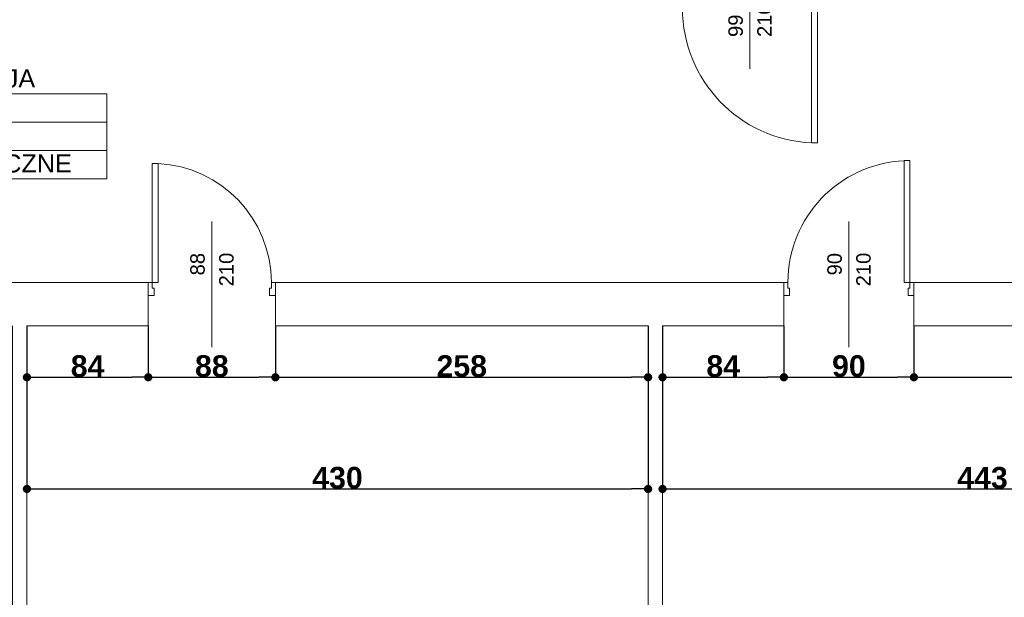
# Model space of a CAD drawing. Header units: millimetres. Extents: x 183299 to 1018155, y -286688 to 171278.
# Tile 72 of 100: x 415128 to 421944, y -89758 to -85757. Entities that reach past the tile are written whole.
import ezdxf
from ezdxf.enums import TextEntityAlignment as Align

# ---------------------------------------------------------------- set-up
doc = ezdxf.new("R2010")
doc.units = ezdxf.units.MM
doc.header["$MEASUREMENT"] = 0
for name, color, linetype in [('Drzwi ArchiCAD', 7, 'Continuous'), ('Elementy Modelu - Strefy', 7, 'Continuous'), ('inwentaryzacja_sciany', 7, 'Continuous'), ('Wymiarowanie - Ogólne', 7, 'Continuous'), ('Znaczniki Drzwi', 7, 'Continuous')]:
    doc.layers.add(name, color=color, linetype=linetype)
for name, color, linetype, lineweight in [('Drzwi ArchiCAD_Nr_Pióra__1', 7, 'Continuous', 13), ('Elementy Modelu - Strefy_Nr_Pióra__6', 250, 'Continuous', 18), ('inwentaryzacja_sciany_Nr_Pióra__1', 7, 'Continuous', 13), ('Znaczniki Drzwi_Nr_Pióra__1', 7, 'Continuous', 13), ('Znaczniki Drzwi_Nr_Pióra__7', 7, 'Continuous', 35)]:
    doc.layers.add(name, color=color, linetype=linetype, lineweight=lineweight)
doc.layers.add('Drzwi ArchiCAD_Nr_Pióra__23', color=7, linetype='Continuous', lineweight=20, true_color=0xff6600)
doc.layers.add('Drzwi ArchiCAD_Nr_Pióra__3', color=7, linetype='Continuous', lineweight=18, true_color=0xff6600)
doc.styles.add('GENERATED_STYLE_1', font='arial.ttf')
doc.styles.add('GENERATED_STYLE_2', font='arialbd.ttf')
doc.styles.get("Standard").update_dxf_attribs({"font": 'txt', "bigfont": 'BIGFONT.SHX'})
doc.dimstyles.new('GENERATED_STYLE__1', dxfattribs={"dimtxt": 150, "dimasz": 114, "dimexe": 0.18, "dimexo": 0, "dimgap": 0.09, "dimtad": 1, "dimtih": 1, "dimtoh": 1, "dimdec": 0, "dimlfac": 0.1, "dimzin": 0, "dimdsep": 46, "dimtxsty": 'GENERATED_STYLE_2', "dimblk": 'ARROWHEAD_11', "dimblk1": 'ARROWHEAD_11', "dimblk2": 'ARROWHEAD_11', "dimcen": 0.09, "dimclrd": 256, "dimclre": 256, "dimclrt": 256, "dimazin": 0, "dimtfac": 1, "dimtdec": 4, "dimtmove": 0, "dimatfit": 3, "dimfxl": 1, "dimtolj": 1, "dimtzin": 0, "dimarcsym": 0})

# ---------------------------------------------------------------- blocks, each defined once
blk = doc.blocks.new('KOMUNIKACJA           _G.1_148_2', base_point=(239509.5, -86565.1))
at = {"layer": 'Elementy Modelu - Strefy_Nr_Pióra__6', "linetype": 'Continuous'}
for p, q in [((238631.2, -86368.6), (240387.8, -86368.6)), ((238631.2, -86565.1), (238631.2, -86368.6)), ((240387.8, -86368.6), (240387.8, -86565.1)), ((240387.8, -86565.1), (238631.2, -86565.1)), ((238631.2, -86565.1), (240387.8, -86565.1)), ((238631.2, -86761.5), (238631.2, -86565.1)), ((240387.8, -86565.1), (240387.8, -86761.5)), ((240387.8, -86761.5), (238631.2, -86761.5)), ((238631.2, -86761.5), (240387.8, -86761.5)), ((238631.2, -86957.9), (238631.2, -86761.5)), ((240387.8, -86761.5), (240387.8, -86957.9)), ((240387.8, -86957.9), (238631.2, -86957.9))]:
    blk.add_line(p, q, dxfattribs=at)
at = {"linetype": 'Continuous', "flags": 1}
for tag in ['ROOM_AREA', 'ROOM_PERIM', 'ROOM_WALLS_SURF', 'ROOM_DOORS_SURF', 'ROOM_WINDS_SURF', 'ROOM_BASELEV', 'ROOM_HEIGHT', 'ROOM_NET_AREA', 'ROOM_REDUCED_AREA', 'ROOM_CALC_AREA', 'ROOM_VOLUME']:
    blk.add_attdef(tag, text='', height=2000, dxfattribs=at).set_placement((239509.5, -87598.2), align=Align.BOTTOM_LEFT)
at = {"layer": 'Elementy Modelu - Strefy_Nr_Pióra__6', "linetype": 'Continuous', "insert": (238681.2, -86593.6), "char_height": 125, "attachment_point": 1, "style": 'GENERATED_STYLE_1'}
blk.add_mtext('{A: 69,13 m2}', dxfattribs=at)
at = {"layer": 'Elementy Modelu - Strefy_Nr_Pióra__6', "style": 'GENERATED_STYLE_1'}
for tag, p in [('ROOM_NAME', (238631.2, -86362.7)), ('ROOM_NUMBER', (238681.2, -86559.2)), ('basec', (238681.2, -86952))]:
    blk.add_attdef(tag, text='', height=125, dxfattribs=at).set_placement(p, align=Align.BOTTOM_LEFT)
blk = doc.blocks.new('D1 Drzwi proste 12_72')
at = {"layer": 'Drzwi ArchiCAD_Nr_Pióra__1', "linetype": 'Continuous'}
for p, q in [((-450, 0), (-450, -90)), ((450, 0), (450, -90))]:
    blk.add_line(p, q, dxfattribs=at)
at = {"layer": 'Drzwi ArchiCAD_Nr_Pióra__23', "linetype": 'Continuous'}
for p, q in [((-422, 0), (-450, 0)), ((-450, 0), (-450, -90)), ((-422, -40), (-422, 0)), ((450, 0), (422, 0)), ((422, 0), (422, -40)), ((450, -90), (450, 0)), ((-410, -40), (-422, -40)), ((-410, -90), (-410, -40)), ((422, -40), (410, -40)), ((410, -40), (410, -90)), ((-450, -90), (-410, -90)), ((410, -90), (450, -90))]:
    blk.add_line(p, q, dxfattribs=at)
at = {"layer": 'Drzwi ArchiCAD_Nr_Pióra__3', "linetype": 'Continuous'}
for p, q in [((422, 844), (382, 844)), ((382, 844), (382, 0)), ((422, 0), (422, 844)), ((382, 0), (422, 0))]:
    blk.add_line(p, q, dxfattribs=at)
blk.add_arc((422, 0), 844, 92.71646, 180, dxfattribs=at)
blk = doc.blocks.new('Znacznik O 12_268')
at = {"layer": 'Znaczniki Drzwi_Nr_Pióra__1', "linetype": 'Continuous'}
blk.add_line((0, -721.4), (0, 150), dxfattribs=at)
at = {"layer": 'Znaczniki Drzwi_Nr_Pióra__7', "linetype": 'Continuous', "char_height": 100, "attachment_point": 7, "rotation": 270, "style": 'GENERATED_STYLE_1'}
for s, insert in [('{210}', (-152.1, -272.3)), ('{90}', (47.9, -348.2))]:
    blk.add_mtext(s, dxfattribs=dict(at, insert=insert))
blk = doc.blocks.new('D1 Drzwi proste 12_73')
at = {"layer": 'Drzwi ArchiCAD_Nr_Pióra__1', "linetype": 'Continuous'}
for p, q in [((-440, 0), (-440, -90)), ((440, 0), (440, -90))]:
    blk.add_line(p, q, dxfattribs=at)
at = {"layer": 'Drzwi ArchiCAD_Nr_Pióra__23', "linetype": 'Continuous'}
for p, q in [((-412, 0), (-440, 0)), ((-440, 0), (-440, -90)), ((-412, -40), (-412, 0)), ((440, 0), (412, 0)), ((412, 0), (412, -40)), ((440, -90), (440, 0)), ((-400, -40), (-412, -40)), ((-400, -90), (-400, -40)), ((412, -40), (400, -40)), ((400, -40), (400, -90)), ((-440, -90), (-400, -90)), ((400, -90), (440, -90))]:
    blk.add_line(p, q, dxfattribs=at)
at = {"layer": 'Drzwi ArchiCAD_Nr_Pióra__3', "linetype": 'Continuous'}
for p, q in [((412, 824), (372, 824)), ((372, 824), (372, 0)), ((412, 0), (412, 824)), ((372, 0), (412, 0))]:
    blk.add_line(p, q, dxfattribs=at)
blk.add_arc((412, 0), 824, 92.78244, 180, dxfattribs=at)
blk = doc.blocks.new('Znacznik O 12_269')
at = {"layer": 'Znaczniki Drzwi_Nr_Pióra__1', "linetype": 'Continuous'}
blk.add_line((0, -721.4), (0, 150), dxfattribs=at)
at = {"layer": 'Znaczniki Drzwi_Nr_Pióra__7', "linetype": 'Continuous', "char_height": 100, "attachment_point": 7, "rotation": 270, "style": 'GENERATED_STYLE_1'}
for s, insert in [('{210}', (-152.1, -272.3)), ('{88}', (47.9, -348.2))]:
    blk.add_mtext(s, dxfattribs=dict(at, insert=insert))
blk = doc.blocks.new('Ściana_735_2', base_point=(248915.1, -87975.8))
at = {"layer": 'inwentaryzacja_sciany_Nr_Pióra__1', "linetype": 'Continuous'}
for p, q in [((240675.1, -87675.8), (237105.1, -87675.8)), ((240675.1, -87675.8), (240675.1, -87765.8)), ((241555.1, -87675.8), (241555.1, -87765.8)), ((245075.1, -87675.8), (241555.1, -87675.8)), ((245075.1, -87675.8), (245075.1, -87765.8)), ((245975.1, -87675.8), (245975.1, -87765.8)), ((248665.1, -87675.8), (245975.1, -87675.8)), ((240675.1, -87765.8), (240675.1, -87975.8)), ((241555.1, -87765.8), (241555.1, -87975.8)), ((245075.1, -87765.8), (245075.1, -87975.8)), ((245975.1, -87765.8), (245975.1, -87975.8)), ((239835.1, -87975.8), (240675.1, -87975.8)), ((241555.1, -87975.8), (244135.1, -87975.8)), ((244235.1, -87975.8), (245075.1, -87975.8)), ((245975.1, -87975.8), (248665.1, -87975.8))]:
    blk.add_line(p, q, dxfattribs=at)
at = {"layer": 'Drzwi ArchiCAD', "linetype": 'Continuous'}
blk.add_blockref('D1 Drzwi proste 12_72', (245525.1, -87675.8), dxfattribs=at)
at = {"layer": 'Drzwi ArchiCAD', "linetype": 'Continuous', "xscale": -1}
blk.add_blockref('D1 Drzwi proste 12_73', (241115.1, -87675.8), dxfattribs=at)
at = {"layer": 'Znaczniki Drzwi', "rotation": 180}
for name, p in [('Znacznik O 12_269', (241115.1, -87975.8)), ('Znacznik O 12_268', (245525.1, -87975.8))]:
    blk.add_blockref(name, p, dxfattribs=at)
blk = doc.blocks.new('D1 Drzwi proste 12_80')
at = {"layer": 'Drzwi ArchiCAD_Nr_Pióra__1', "linetype": 'Continuous'}
for p, q in [((-495, 0), (-495, -90)), ((495, 0), (495, -90))]:
    blk.add_line(p, q, dxfattribs=at)
at = {"layer": 'Drzwi ArchiCAD_Nr_Pióra__23', "linetype": 'Continuous'}
for p, q in [((-467, 0), (-495, 0)), ((-495, 0), (-495, -90)), ((-467, -40), (-467, 0)), ((495, 0), (467, 0)), ((467, 0), (467, -40)), ((495, -90), (495, 0)), ((-455, -40), (-467, -40)), ((-455, -90), (-455, -40)), ((467, -40), (455, -40)), ((455, -40), (455, -90)), ((-495, -90), (-455, -90)), ((455, -90), (495, -90))]:
    blk.add_line(p, q, dxfattribs=at)
at = {"layer": 'Drzwi ArchiCAD_Nr_Pióra__3', "linetype": 'Continuous'}
for p, q in [((467, 934), (427, 934)), ((427, 934), (427, 0)), ((467, 0), (467, 934)), ((427, 0), (467, 0))]:
    blk.add_line(p, q, dxfattribs=at)
blk.add_arc((467, 0), 934, 92.45453, 180, dxfattribs=at)
blk = doc.blocks.new('Znacznik O 12_276')
at = {"layer": 'Znaczniki Drzwi_Nr_Pióra__1', "linetype": 'Continuous'}
blk.add_line((0, 421.4), (0, -250), dxfattribs=at)
at = {"layer": 'Znaczniki Drzwi_Nr_Pióra__7', "linetype": 'Continuous', "char_height": 100, "attachment_point": 7, "rotation": 270, "style": 'GENERATED_STYLE_1'}
for s, insert in [('{210}', (-152.1, 200)), ('{99}', (47.9, 200))]:
    blk.add_mtext(s, dxfattribs=dict(at, insert=insert))
blk = doc.blocks.new('Ściana_739_2', base_point=(247215.1, -85775.8))
at = {"layer": 'inwentaryzacja_sciany_Nr_Pióra__1', "linetype": 'Continuous'}
for p, q in [((243895.1, -85675.8), (241335.1, -85675.8)), ((244345.1, -85675.8), (244045.1, -85675.8)), ((244345.1, -85685.8), (244345.1, -85675.8)), ((245335.1, -85685.8), (245335.1, -85675.8)), ((247065.1, -85675.8), (245335.1, -85675.8)), ((244345.1, -85775.8), (244345.1, -85685.8)), ((245335.1, -85775.8), (245335.1, -85685.8)), ((241185.1, -85775.8), (244345.1, -85775.8)), ((245335.1, -85775.8), (247215.1, -85775.8))]:
    blk.add_line(p, q, dxfattribs=at)
at = {"layer": 'Drzwi ArchiCAD', "linetype": 'Continuous', "xscale": -1, "rotation": 180}
blk.add_blockref('D1 Drzwi proste 12_80', (244840.1, -85775.8), dxfattribs=at)
at = {"layer": 'Znaczniki Drzwi', "rotation": 180}
blk.add_blockref('Znacznik O 12_276', (244840.1, -85775.8), dxfattribs=at)
blk = doc.blocks.new('Ściana_763_2', base_point=(244135.1, -87975.8))
at = {"layer": 'inwentaryzacja_sciany_Nr_Pióra__1', "linetype": 'Continuous'}
for p, q in [((244135.1, -87975.8), (244135.1, -93675.8)), ((244235.1, -93675.8), (244235.1, -87975.8))]:
    blk.add_line(p, q, dxfattribs=at)
blk = doc.blocks.new('Ściana_764_2', base_point=(239735.1, -87975.8))
at = {"layer": 'inwentaryzacja_sciany_Nr_Pióra__1', "linetype": 'Continuous'}
for p, q in [((239735.1, -87975.8), (239735.1, -93675.8)), ((239835.1, -93675.8), (239835.1, -87975.8))]:
    blk.add_line(p, q, dxfattribs=at)
blk = doc.blocks.new('ARROWHEAD_11')
at = {"linetype": 'Continuous'}
blk.add_line((0, 0), (-1, 0), dxfattribs=at)
at = {"linetype": 'Continuous', "const_width": 0.25, "flags": 128}
blk.add_lwpolyline([(-0.125, 0, 1), (0.125, 0, 1)], format="xyb", close=True, dxfattribs=at)
blk = doc.blocks.new('*D5263')
at = {"layer": 'Defpoints', "color": 0}
for p in [(424008, -80756.3), (419578, -90726.3), (424008, -95196.3)]:
    blk.add_point(p, dxfattribs=at)
at = {"layer": 'Wymiarowanie - Ogólne', "linetype": 'Continuous', "lineweight": -2}
for p, q in [((424008, -80756.3), (424008, -95196.5)), ((419578, -90726.3), (419578, -95196.5)), ((419692, -95196.3), (423894, -95196.3))]:
    blk.add_line(p, q, dxfattribs=at)
at = {"layer": 'Wymiarowanie - Ogólne', "lineweight": -2, "xscale": 114, "yscale": 114, "zscale": 114, "rotation": 180}
blk.add_blockref('ARROWHEAD_11', (419578, -95196.3), dxfattribs=at)
at = {"layer": 'Wymiarowanie - Ogólne', "lineweight": -2, "xscale": 114, "yscale": 114, "zscale": 114}
blk.add_blockref('ARROWHEAD_11', (424008, -95196.3), dxfattribs=at)
at = {"layer": 'Wymiarowanie - Ogólne', "insert": (421793, -95119.7), "char_height": 150, "attachment_point": 5, "style": 'GENERATED_STYLE_2'}
blk.add_mtext('\\A1;443', dxfattribs=at)
blk = doc.blocks.new('*D6619')
at = {"layer": 'Defpoints', "color": 0}
for p in [(415178, -87876.3), (416018, -87876.3), (416018, -88233.8)]:
    blk.add_point(p, dxfattribs=at)
at = {"layer": 'Wymiarowanie - Ogólne', "linetype": 'Continuous', "lineweight": -2}
for p, q in [((415178, -87876.3), (415178, -88234)), ((416018, -87876.3), (416018, -88234)), ((415292, -88233.8), (415904, -88233.8))]:
    blk.add_line(p, q, dxfattribs=at)
at = {"layer": 'Wymiarowanie - Ogólne', "lineweight": -2, "xscale": 114, "yscale": 114, "zscale": 114, "rotation": 180}
blk.add_blockref('ARROWHEAD_11', (415178, -88233.8), dxfattribs=at)
at = {"layer": 'Wymiarowanie - Ogólne', "lineweight": -2, "xscale": 114, "yscale": 114, "zscale": 114}
blk.add_blockref('ARROWHEAD_11', (416018, -88233.8), dxfattribs=at)
at = {"layer": 'Wymiarowanie - Ogólne', "insert": (415598, -88157.1), "char_height": 150, "attachment_point": 5, "style": 'GENERATED_STYLE_2'}
blk.add_mtext('\\A1;84', dxfattribs=at)
blk = doc.blocks.new('*D6620')
at = {"layer": 'Defpoints', "color": 0}
for p in [(416018, -87876.3), (416898, -87876.3), (416898, -88233.8)]:
    blk.add_point(p, dxfattribs=at)
at = {"layer": 'Wymiarowanie - Ogólne', "linetype": 'Continuous', "lineweight": -2}
for p, q in [((416018, -87876.3), (416018, -88234)), ((416898, -87876.3), (416898, -88234)), ((416132, -88233.8), (416784, -88233.8))]:
    blk.add_line(p, q, dxfattribs=at)
at = {"layer": 'Wymiarowanie - Ogólne', "lineweight": -2, "xscale": 114, "yscale": 114, "zscale": 114, "rotation": 180}
blk.add_blockref('ARROWHEAD_11', (416018, -88233.8), dxfattribs=at)
at = {"layer": 'Wymiarowanie - Ogólne', "lineweight": -2, "xscale": 114, "yscale": 114, "zscale": 114}
blk.add_blockref('ARROWHEAD_11', (416898, -88233.8), dxfattribs=at)
at = {"layer": 'Wymiarowanie - Ogólne', "insert": (416458, -88157.1), "char_height": 150, "attachment_point": 5, "style": 'GENERATED_STYLE_2'}
blk.add_mtext('\\A1;88', dxfattribs=at)
blk = doc.blocks.new('*D6621')
at = {"layer": 'Defpoints', "color": 0}
for p in [(416898, -87876.3), (419478, -87876.3), (419478, -88233.8)]:
    blk.add_point(p, dxfattribs=at)
at = {"layer": 'Wymiarowanie - Ogólne', "linetype": 'Continuous', "lineweight": -2}
for p, q in [((416898, -87876.3), (416898, -88234)), ((419478, -87876.3), (419478, -88234)), ((417012, -88233.8), (419364, -88233.8))]:
    blk.add_line(p, q, dxfattribs=at)
at = {"layer": 'Wymiarowanie - Ogólne', "lineweight": -2, "xscale": 114, "yscale": 114, "zscale": 114, "rotation": 180}
blk.add_blockref('ARROWHEAD_11', (416898, -88233.8), dxfattribs=at)
at = {"layer": 'Wymiarowanie - Ogólne', "lineweight": -2, "xscale": 114, "yscale": 114, "zscale": 114}
blk.add_blockref('ARROWHEAD_11', (419478, -88233.8), dxfattribs=at)
at = {"layer": 'Wymiarowanie - Ogólne', "insert": (418188, -88157.1), "char_height": 150, "attachment_point": 5, "style": 'GENERATED_STYLE_2'}
blk.add_mtext('\\A1;258', dxfattribs=at)
blk = doc.blocks.new('*D6622')
at = {"layer": 'Defpoints', "color": 0}
for p in [(419578, -87876.3), (420418, -87876.3), (420418, -88233.8)]:
    blk.add_point(p, dxfattribs=at)
at = {"layer": 'Wymiarowanie - Ogólne', "linetype": 'Continuous', "lineweight": -2}
for p, q in [((419578, -87876.3), (419578, -88234)), ((420418, -87876.3), (420418, -88234)), ((419692, -88233.8), (420304, -88233.8))]:
    blk.add_line(p, q, dxfattribs=at)
at = {"layer": 'Wymiarowanie - Ogólne', "lineweight": -2, "xscale": 114, "yscale": 114, "zscale": 114, "rotation": 180}
blk.add_blockref('ARROWHEAD_11', (419578, -88233.8), dxfattribs=at)
at = {"layer": 'Wymiarowanie - Ogólne', "lineweight": -2, "xscale": 114, "yscale": 114, "zscale": 114}
blk.add_blockref('ARROWHEAD_11', (420418, -88233.8), dxfattribs=at)
at = {"layer": 'Wymiarowanie - Ogólne', "insert": (419998, -88157.1), "char_height": 150, "attachment_point": 5, "style": 'GENERATED_STYLE_2'}
blk.add_mtext('\\A1;84', dxfattribs=at)
blk = doc.blocks.new('*D6623')
at = {"layer": 'Defpoints', "color": 0}
for p in [(420418, -87876.3), (421318, -87876.3), (421318, -88233.8)]:
    blk.add_point(p, dxfattribs=at)
at = {"layer": 'Wymiarowanie - Ogólne', "linetype": 'Continuous', "lineweight": -2}
for p, q in [((420418, -87876.3), (420418, -88234)), ((421318, -87876.3), (421318, -88234)), ((420532, -88233.8), (421204, -88233.8))]:
    blk.add_line(p, q, dxfattribs=at)
at = {"layer": 'Wymiarowanie - Ogólne', "lineweight": -2, "xscale": 114, "yscale": 114, "zscale": 114, "rotation": 180}
blk.add_blockref('ARROWHEAD_11', (420418, -88233.8), dxfattribs=at)
at = {"layer": 'Wymiarowanie - Ogólne', "lineweight": -2, "xscale": 114, "yscale": 114, "zscale": 114}
blk.add_blockref('ARROWHEAD_11', (421318, -88233.8), dxfattribs=at)
at = {"layer": 'Wymiarowanie - Ogólne', "insert": (420868, -88157.1), "char_height": 150, "attachment_point": 5, "style": 'GENERATED_STYLE_2'}
blk.add_mtext('\\A1;90', dxfattribs=at)
blk = doc.blocks.new('*D6624')
at = {"layer": 'Defpoints', "color": 0}
for p in [(421318, -87876.3), (424008, -87876.3), (424008, -88233.8)]:
    blk.add_point(p, dxfattribs=at)
at = {"layer": 'Wymiarowanie - Ogólne', "linetype": 'Continuous', "lineweight": -2}
for p, q in [((421318, -87876.3), (421318, -88234)), ((424008, -87876.3), (424008, -88234)), ((421432, -88233.8), (423894, -88233.8))]:
    blk.add_line(p, q, dxfattribs=at)
at = {"layer": 'Wymiarowanie - Ogólne', "lineweight": -2, "xscale": 114, "yscale": 114, "zscale": 114, "rotation": 180}
blk.add_blockref('ARROWHEAD_11', (421318, -88233.8), dxfattribs=at)
at = {"layer": 'Wymiarowanie - Ogólne', "lineweight": -2, "xscale": 114, "yscale": 114, "zscale": 114}
blk.add_blockref('ARROWHEAD_11', (424008, -88233.8), dxfattribs=at)
at = {"layer": 'Wymiarowanie - Ogólne', "insert": (422663, -88157.1), "char_height": 150, "attachment_point": 5, "style": 'GENERATED_STYLE_2'}
blk.add_mtext('\\A1;269', dxfattribs=at)
blk = doc.blocks.new('*D6625')
at = {"layer": 'Defpoints', "color": 0}
for p in [(415178, -87876.3), (419478, -87876.3), (419478, -89007.5)]:
    blk.add_point(p, dxfattribs=at)
at = {"layer": 'Wymiarowanie - Ogólne', "linetype": 'Continuous', "lineweight": -2}
for p, q in [((415178, -87876.3), (415178, -89007.7)), ((419478, -87876.3), (419478, -89007.7)), ((415292, -89007.5), (419364, -89007.5))]:
    blk.add_line(p, q, dxfattribs=at)
at = {"layer": 'Wymiarowanie - Ogólne', "lineweight": -2, "xscale": 114, "yscale": 114, "zscale": 114, "rotation": 180}
blk.add_blockref('ARROWHEAD_11', (415178, -89007.5), dxfattribs=at)
at = {"layer": 'Wymiarowanie - Ogólne', "lineweight": -2, "xscale": 114, "yscale": 114, "zscale": 114}
blk.add_blockref('ARROWHEAD_11', (419478, -89007.5), dxfattribs=at)
at = {"layer": 'Wymiarowanie - Ogólne', "insert": (417328, -88930.9), "char_height": 150, "attachment_point": 5, "style": 'GENERATED_STYLE_2'}
blk.add_mtext('\\A1;430', dxfattribs=at)
blk = doc.blocks.new('*D6626')
at = {"layer": 'Defpoints', "color": 0}
for p in [(419578, -87876.3), (424008, -87876.3), (424008, -89007.5)]:
    blk.add_point(p, dxfattribs=at)
at = {"layer": 'Wymiarowanie - Ogólne', "linetype": 'Continuous', "lineweight": -2}
for p, q in [((419578, -87876.3), (419578, -89007.7)), ((424008, -87876.3), (424008, -89007.7)), ((419692, -89007.5), (423894, -89007.5))]:
    blk.add_line(p, q, dxfattribs=at)
at = {"layer": 'Wymiarowanie - Ogólne', "lineweight": -2, "xscale": 114, "yscale": 114, "zscale": 114, "rotation": 180}
blk.add_blockref('ARROWHEAD_11', (419578, -89007.5), dxfattribs=at)
at = {"layer": 'Wymiarowanie - Ogólne', "lineweight": -2, "xscale": 114, "yscale": 114, "zscale": 114}
blk.add_blockref('ARROWHEAD_11', (424008, -89007.5), dxfattribs=at)
at = {"layer": 'Wymiarowanie - Ogólne', "insert": (421793, -88930.9), "char_height": 150, "attachment_point": 5, "style": 'GENERATED_STYLE_2'}
blk.add_mtext('\\A1;443', dxfattribs=at)

msp = doc.modelspace()

# ---------------------------------------------------------------- block references
at = {"layer": 'Elementy Modelu - Strefy', "linetype": 'Continuous'}
ref = msp.add_blockref('KOMUNIKACJA           _G.1_148_2', (414852.38602, -86465.62674), dxfattribs=at)
ref.add_attrib('ROOM_NAME', 'KOMUNIKACJA', dxfattribs={"layer": 'Elementy Modelu - Strefy_Nr_Pióra__6', "color": 5, "linetype": 'Continuous', "height": 125, "style": 'GENERATED_STYLE_1'}).set_placement((413974.09602, -86263.28439), align=Align.BOTTOM_LEFT)
ref.add_attrib('ROOM_NUMBER', 'G.1', dxfattribs={"layer": 'Elementy Modelu - Strefy_Nr_Pióra__6', "color": 5, "linetype": 'Continuous', "height": 125, "style": 'GENERATED_STYLE_1'}).set_placement((414024.09602, -86459.71296), align=Align.BOTTOM_LEFT)
ref.add_attrib('basec', 'PŁ. CERAMICZNE', dxfattribs={"layer": 'Elementy Modelu - Strefy_Nr_Pióra__6', "color": 5, "linetype": 'Continuous', "height": 125, "style": 'GENERATED_STYLE_1'}).set_placement((414024.09602, -86852.5701), align=Align.BOTTOM_LEFT)
at = {"layer": 'inwentaryzacja_sciany'}
for name, p in [('Ściana_739_2', (422557.95206, -85676.32699)), ('Ściana_735_2', (424257.95206, -87876.32699)), ('Ściana_764_2', (415077.95206, -87876.32699)), ('Ściana_763_2', (419477.95206, -87876.32699))]:
    msp.add_blockref(name, p, dxfattribs=at)

# ---------------------------------------------------------------- dimensions: what is measured, and where the dimension line sits
at = {"layer": 'Wymiarowanie - Ogólne', "linetype": 'Continuous'}
for base, p1, p2, picture, middle in [((424007.95206, -95196.32699), (419577.95206, -90726.32699), (424007.95206, -80756.32699), '*D5263', (421792.95206, -95119.73699)), ((416017.95206, -88233.79783), (415177.95206, -87876.32699), (416017.95206, -87876.32699), '*D6619', (415597.95206, -88157.05783)), ((419477.95206, -89007.50288), (415177.95206, -87876.32699), (419477.95206, -87876.32699), '*D6625', (417327.95206, -88930.91288)), ((416897.95206, -88233.79783), (416017.95206, -87876.32699), (416897.95206, -87876.32699), '*D6620', (416457.95206, -88157.05783)), ((419477.95206, -88233.79783), (416897.95206, -87876.32699), (419477.95206, -87876.32699), '*D6621', (418187.95206, -88157.05783)), ((420417.95206, -88233.79783), (419577.95206, -87876.32699), (420417.95206, -87876.32699), '*D6622', (419997.95206, -88157.05783)), ((424007.95206, -89007.50288), (419577.95206, -87876.32699), (424007.95206, -87876.32699), '*D6626', (421792.95206, -88930.91288)), ((421317.95206, -88233.79783), (420417.95206, -87876.32699), (421317.95206, -87876.32699), '*D6623', (420867.95206, -88157.05783)), ((424007.95206, -88233.79783), (421317.95206, -87876.32699), (424007.95206, -87876.32699), '*D6624', (422662.95206, -88157.05783))]:
    dim = msp.add_linear_dim(base=base, p1=p1, p2=p2, dimstyle='GENERATED_STYLE__1', dxfattribs=at)
    dim.commit()
    dim.dimension.update_dxf_attribs({"geometry": picture, "text_midpoint": middle})

doc.saveas('drawing.dxf')
